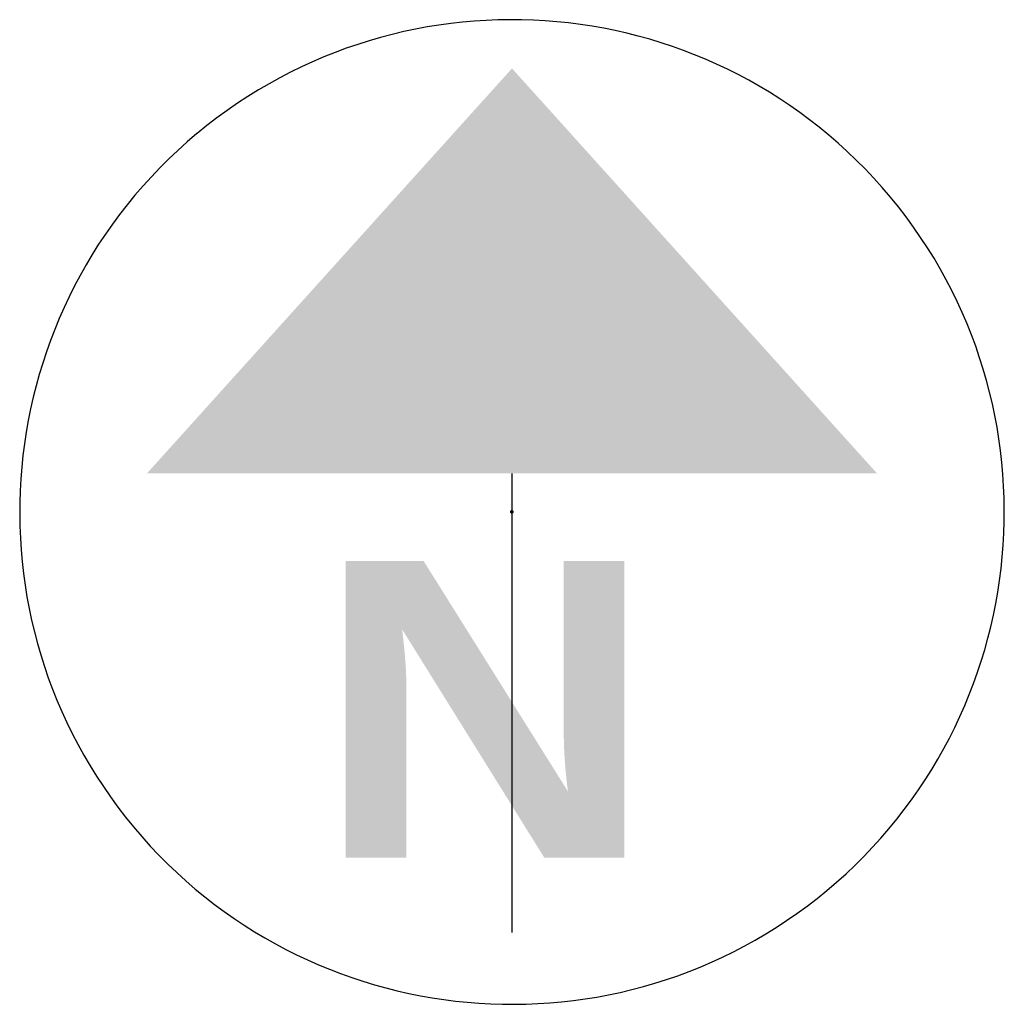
# Paper-space layout 'Layout1' of a CAD drawing. Extents: x 0 to 39.3, y 0 to 22.
# Tile 18 of 131: x 8.27 to 9.099, y 13.021 to 13.85. Entities that reach past the tile are written whole.
import ezdxf
from ezdxf.enums import TextEntityAlignment as Align

# ---------------------------------------------------------------- set-up
doc = ezdxf.new("R2010")
doc.units = 0
doc.header["$MEASUREMENT"] = 0
doc.layers.add('SH_Data', color=7, linetype='Continuous', lineweight=0)
doc.layers.add('SH_Data (Construction)', color=7, linetype='Continuous', lineweight=0)
doc.styles.add('Style-Arial Black', font='txt')

psp = doc.layouts.get("Layout1")

# ---------------------------------------------------------------- hatches: boundary and pattern name
at = {"layer": 'SH_Data', "linetype": 'Continuous', "lineweight": 0}
psp.add_hatch(color=7, dxfattribs=at).paths.add_polyline_path([(8.37693, 13.46782), (8.68452, 13.80907), (8.9921, 13.46782)])

# ---------------------------------------------------------------- linework, layer by layer
at = {"layer": 'SH_Data', "color": 7, "linetype": 'Continuous', "lineweight": 30}
psp.add_line((8.68452, 13.46782), (8.68452, 13.08107), dxfattribs=at)
psp.add_arc((8.68452, 13.43532), 0.41481, 129.77984, 129.76332, dxfattribs=at)
at = {"layer": 'SH_Data (Construction)', "color": 7, "linetype": 'Continuous', "lineweight": 70}
psp.add_point((8.68452, 13.43532), dxfattribs=at)
psp.add_point((8.68452, 13.43532), dxfattribs=at)

# ---------------------------------------------------------------- texts
at = {"layer": 'SH_Data', "color": 7, "lineweight": 0, "style": 'Style-Arial Black'}
psp.add_text('N', height=0.25, dxfattribs=at).set_placement((8.6619, 13.26899), align=Align.MIDDLE_CENTER)

doc.saveas('drawing.dxf')
